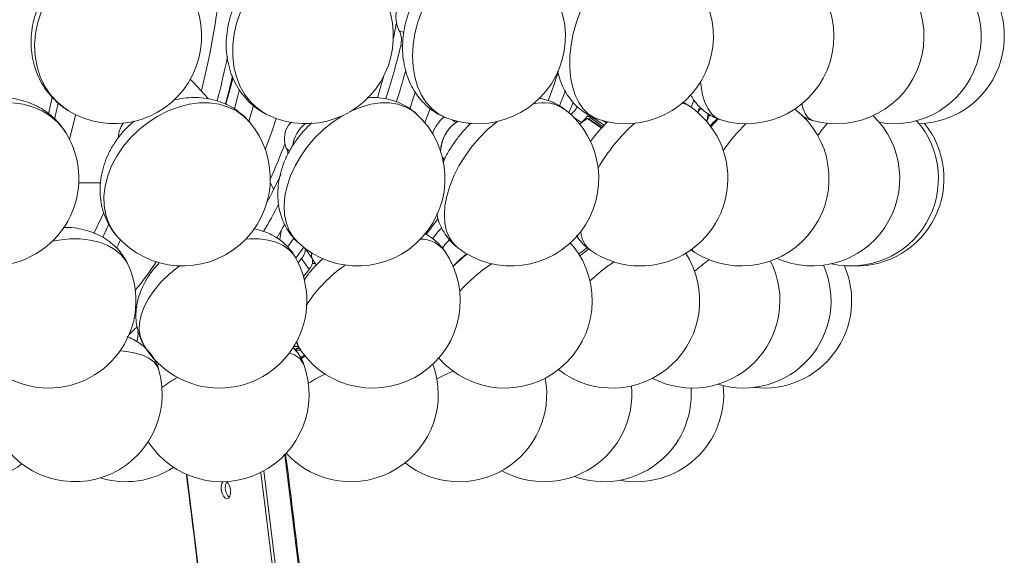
# Model space of a CAD drawing. Header units: millimetres. Extents: x 95 to 591, y 51 to 1119.
# Tile 11 of 12: x 477 to 590, y 796 to 858. Entities that reach past the tile are written whole.
import ezdxf

# ---------------------------------------------------------------- set-up
doc = ezdxf.new("R2010")
doc.units = ezdxf.units.MM

msp = doc.modelspace()

# ---------------------------------------------------------------- linework, layer by layer
at = {"color": 7, "linetype": 'Continuous', "lineweight": 15}
for p, q in [((520.64, 856.47), (521.2, 856.25)), ((521.08, 854.63), (520.85, 854.72)), ((538.99, 847.85), (539.68, 849.59)), ((554.06, 847.75), (554.39, 848.53)), ((541.52, 845.94), (540.61, 846.57)), ((542.17, 846.64), (542.56, 846.64)), ((543.79, 845.31), (542.19, 846.41)), ((542.41, 846.34), (542.53, 846.58)), ((543.97, 845.5), (542.67, 846.39)), ((542.81, 846.52), (544.1, 845.63)), ((542.93, 846.52), (542.81, 846.52)), ((555.06, 847.48), (555.28, 847.48)), ((556.18, 846.81), (555.79, 846.03)), ((556.13, 846.72), (555.97, 846.82)), ((527.15, 845.94), (526.77, 846.23)), ((528.76, 845.74), (528.6, 845.86)), ((541.52, 845.94), (541.32, 845.76)), ((544.37, 845.9), (544.01, 846.14)), ((507.77, 843.02), (508.14, 842.68)), ((525.62, 841.94), (525.86, 841.67)), ((484.05, 839.04), (486.59, 839.04)), ((506.33, 838.3), (505.92, 839.04)), ((505.92, 839.04), (505.92, 839.04)), ((507.92, 831.69), (508.63, 832.71)), ((509.94, 831.52), (510.72, 830.39)), ((509.52, 830.38), (509.14, 829.9)), ((510.38, 829.14), (509.52, 830.38)), ((510.75, 829.82), (511.09, 829.82)), ((509.73, 828.34), (510.38, 829.14)), ((490.55, 824.67), (490.71, 824.86)), ((508.64, 820.34), (509.14, 820.34)), ((508.82, 819.91), (509.42, 819.91)), ((509.94, 819.21), (509.46, 818.9)), ((520.66, 701.92), (507.59, 807.93)), ((517.75, 701.46), (504.87, 805.92)), ((518.09, 701.5), (505.19, 806.09)), ((509.25, 701.46), (496.4, 805.68))]:
    msp.add_line(p, q, dxfattribs=at)
at = {"color": 7, "linetype": 'Continuous', "lineweight": 15, "flags": 128}
for points in [[(479.81, 858.67), (479.39, 857.41), (479.12, 856.13), (479.01, 854.84), (479.07, 853.57), (479.28, 852.33), (479.65, 851.16), (480.18, 850.08), (480.84, 849.09), (481.64, 848.23), (482.55, 847.5), (482.82, 847.32)], [(502.57, 858.67), (502.13, 857.41), (501.82, 856.13), (501.66, 854.84), (501.65, 853.57), (501.79, 852.33), (502.08, 851.16), (502.5, 850.08), (503.07, 849.09), (503.75, 848.23), (504.55, 847.5), (505.44, 846.91), (505.73, 846.77)], [(523.27, 858.67), (522.81, 857.41), (522.48, 856.13), (522.27, 854.84), (522.2, 853.57), (522.26, 852.33), (522.45, 851.16), (522.77, 850.08), (523.21, 849.09), (523.77, 848.23), (524.44, 847.5), (525.19, 846.91), (526.03, 846.49), (526.04, 846.49)], [(541.39, 858.67), (540.93, 857.41), (540.58, 856.13), (540.33, 854.84), (540.19, 853.57), (540.17, 852.33), (540.27, 851.16), (540.47, 850.08), (540.79, 849.09), (541.21, 848.23), (541.72, 847.5), (542.32, 846.91), (543, 846.49), (543.39, 846.33)], [(520.35, 857.23), (520.09, 855.97), (520.01, 855.6)], [(498.85, 848.68), (497.14, 850.55), (496.81, 850.88)], [(500.83, 848.04), (501.34, 850.12), (501.61, 851.28)], [(501.69, 851.11), (501.33, 849.69), (500.88, 848.01)], [(518.93, 851.29), (518.82, 850.9), (518.18, 848.77)], [(555.12, 850.59), (555.18, 850.08), (555.36, 849.09), (555.62, 848.23), (555.98, 847.5), (556.41, 846.91), (556.91, 846.49), (557.45, 846.24)], [(481, 848.86), (480.65, 847.25), (480.59, 846.96)], [(501.84, 847.49), (502.25, 849.02), (502.42, 849.71)], [(522.51, 849.41), (522.39, 849.02), (521.9, 847.51)], [(482.56, 844.82), (482.35, 845.13), (481.65, 845.96), (480.82, 846.68), (479.87, 847.27), (478.82, 847.72), (477.68, 848.03), (476.47, 848.18)], [(481.3, 846.36), (481.33, 846.48), (481.69, 848.17)], [(503.5, 846.09), (502.9, 846.68), (502.07, 847.27), (501.14, 847.72), (500.11, 848.03), (499.01, 848.18), (497.85, 848.18), (496.66, 848.03), (495.46, 847.72), (494.26, 847.27), (493.1, 846.68), (491.98, 845.96), (490.94, 845.13), (489.98, 844.2), (489.13, 843.19), (488.41, 842.11), (487.81, 840.98), (487.36, 839.83), (487.07, 838.67), (486.93, 837.53), (486.96, 836.43), (487.14, 835.38), (487.48, 834.4), (487.97, 833.52), (488.38, 832.99)], [(504.01, 847.9), (503.61, 846.48), (503.49, 846.07)], [(522.67, 846.91), (522.22, 847.27), (521.43, 847.72), (520.54, 848.03), (519.57, 848.18), (518.53, 848.18), (517.45, 848.03), (516.33, 847.72), (515.24, 847.28)], [(523.61, 845.92), (524.12, 847.25), (524.23, 847.54)], [(540.57, 848.25), (540.16, 847.25), (540.08, 847.07)], [(553.92, 847.78), (553.44, 848.03), (553.02, 848.15)], [(566.7, 848.07), (566.85, 847.5), (567.11, 846.91), (567.42, 846.49), (567.79, 846.23), (567.92, 846.19)], [(483.67, 846.84), (483.59, 846.48), (483.01, 844.01)], [(505.37, 842.86), (506.12, 844.88), (506.63, 846.39)], [(514.12, 846.69), (514.11, 846.68), (513.03, 845.96), (512.01, 845.13), (511.05, 844.2), (510.19, 843.19), (509.42, 842.11), (508.77, 840.98), (508.25, 839.83), (507.86, 838.67), (507.62, 837.53), (507.53, 836.43), (507.58, 835.38), (507.79, 834.4), (508.14, 833.52), (508.62, 832.74), (509.15, 832.17)], [(542.19, 846.41), (541.67, 846.07), (541.32, 845.76)], [(555.97, 846.82), (555.9, 846.42), (555.8, 846.09)], [(557.14, 846.37), (556.74, 845.96), (556.3, 845.47)], [(531.87, 846.05), (531.76, 845.96), (530.78, 845.13), (529.85, 844.2), (528.99, 843.19), (528.2, 842.11), (527.51, 840.98), (526.93, 839.83), (526.46, 838.67), (526.12, 837.53), (525.91, 836.43), (525.84, 835.38), (525.9, 834.4), (526.1, 833.52), (526.43, 832.74), (526.88, 832.09), (527.36, 831.64)], [(527.32, 846.09), (527.24, 846.02), (527.15, 845.94)], [(569.65, 845.86), (569.04, 845.13), (568.52, 844.46)], [(486.91, 835.65), (486.66, 835.08), (485.79, 833.26)], [(486.8, 832.81), (487.31, 833.93), (487.48, 834.31)], [(507.6, 834.3), (507.39, 833.93), (506.68, 832.72)], [(523.75, 833.11), (523.76, 833.12), (525.13, 834.96)], [(507.01, 832.53), (507.02, 832.58), (507.17, 833.54)], [(489.77, 829.53), (489.45, 830.14), (488.9, 830.82), (488.21, 831.4), (487.38, 831.89), (486.43, 832.25), (485.37, 832.5), (484.23, 832.63), (483.02, 832.63), (481.78, 832.5), (481.03, 832.37)], [(488.82, 832.52), (488.51, 831.88), (488.36, 831.59)], [(508.82, 830.5), (508.62, 830.82), (508.09, 831.4), (507.41, 831.89), (506.61, 832.25), (505.69, 832.5), (504.67, 832.63), (503.57, 832.63), (503.13, 832.6)], [(540.58, 831.79), (540.5, 831.89), (540.21, 832.14)], [(509.75, 831.66), (509.46, 831.25), (508.85, 830.44)], [(510.68, 831.02), (510.65, 830.71), (510.72, 830.39)], [(542.24, 831.68), (541.59, 831.21), (541.2, 830.91)], [(542.38, 831.5), (542.13, 831.31), (541.34, 830.68)], [(554.1, 831.44), (554.33, 831.19), (554.47, 831.09)], [(495.56, 829.55), (495.33, 829.38), (494.33, 828.55), (493.44, 827.67), (492.66, 826.75), (492.02, 825.81), (491.52, 824.87), (491.18, 823.94), (490.99, 823.03), (490.97, 822.18), (491.11, 821.38), (491.41, 820.66), (491.42, 820.65)], [(490.75, 822.63), (490.32, 822.19), (489.8, 821.69)], [(493.2, 817.63), (493, 818.09), (492.62, 818.57), (492.07, 818.98), (491.37, 819.32), (490.53, 819.58), (489.56, 819.76), (488.78, 819.83)], [(509.83, 819.34), (509.79, 819.31), (509.4, 819.03)], [(526.81, 817.52), (525.66, 816.96), (524.99, 816.61)], [(500.51, 804.86), (500.4, 804.66), (500.33, 804.33), (500.34, 803.93), (500.43, 803.53), (500.58, 803.19), (500.78, 802.97), (500.99, 802.89)], [(500.99, 802.89), (501.18, 802.97), (501.32, 803.19), (501.4, 803.53), (501.39, 803.93), (501.3, 804.33), (501.14, 804.66), (500.96, 804.88)]]:
    msp.add_lwpolyline(points, dxfattribs=at)
at = {"color": 7, "linetype": 'Continuous', "lineweight": 15}
for centre, radius, start, end in [((510.01, 855.81), 10, 244.6826, 64.6826), ((529.67, 855.81), 10, 248.731, 68.731), ((546.59, 855.81), 10, 251.338, 71.338), ((560.37, 855.81), 10, 253.0437, 73.0437), ((570.66, 855.81), 10, 254.132, 70.3594), ((577.2, 855.81), 10, 260.7164, 62.7118), ((488.1, 855.81), 10, 238.102, 58.102), ((406.78, 872.2), 94.06, 346.0668, 354.5379), ((579.85, 855.81), 10, 271.5125, 56.3588), ((523.99, 858.04), 3.7, 133.931, 205.168), ((518.9, 855.42), 2.04, 8.9711, 31.068), ((449.86, 871.56), 72.96, 341.6985, 346.6537), ((414.59, 870.97), 88.21, 345.1993, 348.57), ((449.26, 871.36), 74.74, 342.0189, 344.9171), ((474.44, 871.94), 67.5, 339.6338, 342.6364), ((537.12, 843.81), 4.4, 55.3798, 104.6884), ((548.25, 839.54), 10, 235.456, 55.456), ((515.91, 839.54), 10, 227.4661, 47.4661), ((529.08, 842.97), 4.91, 132.1771, 159.4252), ((533.49, 839.54), 10, 232.1563, 52.1563), ((537.14, 850.37), 4.72, 312.0685, 322.1866), ((538.42, 849.48), 4.7, 311.1192, 322.776), ((542.25, 846.33), 0.0995, 63.8462, 125.5923), ((542.89, 846.7), 0.385, 199.3339, 234.4617), ((542.87, 846.32), 0.213, 104.7295, 159.1329), ((542.95, 846.71), 0.235, 205.7369, 234.6931), ((559.81, 839.54), 10, 237.7076, 52.4991), ((549.44, 851.6), 6.97, 321.1128, 323.7231), ((567.22, 834.86), 15.36, 131.194, 135.7434), ((567.9, 839.54), 10, 246.139, 45.9573), ((495.94, 839.54), 10, 220.8934, 40.8934), ((491.58, 844.12), 3, 144.5103, 177.0586), ((510.33, 844.08), 2.77, 137.3324, 202.5947), ((512.36, 842.75), 3.9, 128.4592, 171.4889), ((512.37, 842.74), 3.91, 128.5259, 171.1455), ((529.72, 842.48), 4.32, 123.5574, 177.3806), ((529.63, 842.52), 4.23, 125.968, 177.8563), ((555.05, 834.86), 15.36, 133.3778, 144.4731), ((555.02, 834.97), 15.26, 133.5752, 144.7634), ((560.84, 830.87), 20.01, 131.5327, 150.5205), ((576.85, 829.21), 23.44, 134.9157, 144.7302), ((572.32, 839.54), 10, 257.2417, 41.3997), ((572.95, 839.54), 10, 268.1822, 39.0683), ((474.06, 839.54), 10, 270, 31.8283), ((444.89, 866.97), 66.96, 335.7452, 339.4578), ((506.52, 842.29), 1.44, 2.5594, 30.0463), ((451.61, 865.23), 60.99, 332.1599, 335.5694), ((453.86, 863.4), 59.41, 329.7487, 333.2316), ((528.95, 830.01), 5.15, 131.5115, 149.5423), ((544.39, 833.66), 2.97, 183.9328, 232.4199), ((523.06, 829.02), 3.6, 38.1542, 88.9152), ((532.74, 825.57), 10, 221.0086, 38.4268), ((530.02, 828.68), 5.27, 132.9548, 147.0556), ((530.17, 828.55), 5.47, 133.2628, 146.8243), ((517.65, 825.57), 10, 214.5418, 34.5418), ((508.97, 831.3), 0.954, 346.8316, 15.3107), ((511.62, 830.77), 0.98, 165.0766, 212.742), ((538, 818.95), 15.36, 128.7075, 136.7141), ((539.36, 817.21), 17.51, 128.5477, 135.538), ((545.03, 825.57), 10, 232.105, 33.1627), ((480.59, 825.57), 10, 270, 23.2924), ((456.79, 853.99), 43.35, 321.0738, 326.4118), ((500.12, 825.57), 10, 270, 29.5275), ((523.86, 816.09), 16.46, 124.6033, 146.6448), ((509.84, 830.06), 0.942, 344.9983, 20.2434), ((544.01, 811.37), 22.43, 124.7474, 137.0222), ((561.75, 806.56), 28.7, 125.1987, 132.1774), ((554.2, 825.57), 10, 242.6969, 26.9321), ((576.52, 802.56), 34.4, 126.4016, 129.9278), ((560.04, 825.57), 10, 253.0293, 23.8863), ((562.4, 825.57), 10, 263.2301, 24.0033), ((480.59, 825.57), 10, 203.2924, 270), ((491.38, 822.11), 0.571, 186.2572, 218.5363), ((500.12, 825.57), 10, 209.5275, 270), ((511.71, 821.47), 2.78, 191.0104, 214.2739), ((507.67, 817.29), 2.32, 25.0187, 78.9664), ((508, 822.62), 2.71, 284.5431, 296.6237), ((500.38, 814.86), 10, 212.9549, 19.968), ((515.15, 814.86), 10, 222.3917, 20.2359), ((483.59, 814.86), 10, 203.2221, 16.1021), ((524.12, 793.42), 26.58, 116.6219, 121.3497), ((503.76, 801.93), 17.09, 119.553, 126.6253), ((527.54, 814.86), 10, 231.6969, 10.6729), ((537.26, 814.86), 10, 240.9333, 5.5029), ((544.06, 814.86), 10, 250.131, 4.1198), ((547.77, 814.86), 10, 259.307, 5.6803), ((471.49, 814.86), 10, 251.7091, 307.2391), ((489.39, 814.86), 10, 253.1635, 303.3298), ((502.37, 804.18), 1.57, 153.5458, 225.134)]:
    msp.add_arc(centre, radius, start, end, dxfattribs=at)
for centre, ratio, start_param, end_param in [((489.39, 821.73), 0.789357, 4.244042, 4.889844), ((508.27, 821.73), 0.999843, 3.391588, 3.703704)]:
    msp.add_ellipse(centre, major_axis=(0, 1.83), ratio=ratio, start_param=start_param, end_param=end_param, dxfattribs=at)
for points, knots in [([(493.39, 864.28), (493.34, 864.32), (492.97, 864.57), (492.21, 864.93), (491.11, 865.32), (489.96, 865.56), (488.78, 865.64), (487.6, 865.58), (486.42, 865.36), (485.27, 864.99), (484.16, 864.47), (483.11, 863.82), (482.13, 863.05), (481.24, 862.15), (480.46, 861.15), (479.8, 860.06), (479.28, 858.89), (478.89, 857.68), (478.66, 856.42), (478.58, 855.16), (478.65, 853.9), (478.89, 852.68), (479.28, 851.51), (479.81, 850.41), (480.48, 849.4), (481.28, 848.51), (482.07, 847.8), (482.63, 847.46), (482.85, 847.32)], [0, 0, 0, 0, 0.005794, 0.045015, 0.084123, 0.123201, 0.162343, 0.201632, 0.241135, 0.280895, 0.320933, 0.361245, 0.40181, 0.442599, 0.483578, 0.524712, 0.56597, 0.607307, 0.648678, 0.690024, 0.731284, 0.772376, 0.81323, 0.853788, 0.89402, 0.933921, 0.973524, 1, 1, 1, 1]), ([(514.29, 864.82), (514.19, 864.88), (513.76, 865.11), (512.93, 865.36), (511.83, 865.58), (510.71, 865.64), (509.58, 865.55), (508.46, 865.31), (507.36, 864.93), (506.31, 864.4), (505.3, 863.74), (504.36, 862.94), (503.51, 862.04), (502.76, 861.02), (502.12, 859.92), (501.6, 858.75), (501.21, 857.53), (500.97, 856.27), (500.88, 854.99), (500.94, 853.73), (501.16, 852.49), (501.53, 851.31), (502.05, 850.2), (502.71, 849.2), (503.48, 848.31), (504.37, 847.56), (505.12, 847.05), (505.6, 846.84), (505.73, 846.79)], [0, 0, 0, 0, 0.012009, 0.050653, 0.089114, 0.127557, 0.166148, 0.205037, 0.244335, 0.284107, 0.324364, 0.365063, 0.406135, 0.447502, 0.489101, 0.530896, 0.572863, 0.61498, 0.657209, 0.699468, 0.741638, 0.783554, 0.825058, 0.86602, 0.906378, 0.946141, 0.985378, 1, 1, 1, 1]), ([(533.28, 865.11), (533.07, 865.19), (532.54, 865.4), (531.63, 865.57), (530.57, 865.64), (529.51, 865.56), (528.47, 865.33), (527.44, 864.95), (526.44, 864.44), (525.49, 863.79), (524.59, 863.01), (523.76, 862.11), (523.02, 861.11), (522.39, 860.01), (521.86, 858.85), (521.46, 857.63), (521.19, 856.38), (521.05, 855.1), (521.06, 853.83), (521.22, 852.57), (521.52, 851.4), (521.95, 850.34), (522.47, 849.4), (523.13, 848.52), (523.91, 847.74), (524.81, 847.08), (525.54, 846.67), (525.98, 846.52), (526.07, 846.49)], [0, 0, 0, 0, 0.0231, 0.0607218, 0.0981146, 0.1355624, 0.1733409, 0.2116973, 0.2508155, 0.2907761, 0.331533, 0.3729258, 0.4147493, 0.4568214, 0.4990577, 0.5414798, 0.5841394, 0.6270924, 0.6703633, 0.7138536, 0.7573007, 0.7959699, 0.8338705, 0.8710474, 0.9114651, 0.9509635, 0.9895962, 1, 1, 1, 1]), ([(520.85, 854.72), (520.9, 854.99), (520.96, 855.34), (520.92, 855.66), (520.91, 855.73)], [0, 0, 0, 0, 0.763342, 1, 1, 1, 1]), ([(538.8, 851.83), (538.89, 851.48), (539.07, 850.78), (539.48, 849.8), (540, 848.91), (540.62, 848.13), (541.33, 847.45), (542.14, 846.89), (542.84, 846.51), (543.28, 846.38), (543.39, 846.35)], [0, 0, 0, 0, 0.144084, 0.286481, 0.423961, 0.55729, 0.687559, 0.815818, 0.954386, 1, 1, 1, 1]), ([(482.54, 844.81), (482.4, 845.04), (482.05, 845.59), (481.36, 846.35), (480.5, 847.09), (479.55, 847.7), (478.51, 848.19), (477.41, 848.54), (476.25, 848.76), (475.06, 848.83), (473.84, 848.76), (472.62, 848.54), (471.43, 848.18), (470.38, 847.74), (469.76, 847.38), (469.51, 847.23)], [0, 0, 0, 0, 0.056792, 0.13513, 0.213244, 0.29146, 0.370079, 0.449349, 0.529444, 0.610444, 0.69233, 0.775006, 0.85834, 0.942197, 1, 1, 1, 1]), ([(503.49, 846.06), (503.39, 846.18), (503.06, 846.59), (502.38, 847.16), (501.47, 847.77), (500.48, 848.24), (499.43, 848.57), (498.33, 848.77), (497.19, 848.83), (496.03, 848.73), (495.24, 848.61), (494.85, 848.48), (494.84, 848.48)], [0, 0, 0, 0, 0.050824, 0.16724, 0.282999, 0.398762, 0.515204, 0.632909, 0.752324, 0.87368, 0.996951, 1, 1, 1, 1]), ([(522.67, 846.91), (522.66, 846.92), (522.41, 847.19), (521.82, 847.6), (520.92, 848.12), (519.94, 848.49), (518.92, 848.73), (517.93, 848.83), (517.28, 848.79), (516.99, 848.77)], [0, 0, 0, 0, 0.007529, 0.178782, 0.348207, 0.517041, 0.68673, 0.858663, 1, 1, 1, 1]), ([(539.64, 847.42), (539.6, 847.45), (539.31, 847.71), (538.68, 848.07), (537.78, 848.46), (537.07, 848.66), (536.67, 848.71), (536.59, 848.71)], [0, 0, 0, 0, 0.046765, 0.344566, 0.637775, 0.929416, 1, 1, 1, 1]), ([(553.98, 849.14), (554.04, 849.04), (554.23, 848.66), (554.68, 848.07), (555.31, 847.41), (556.04, 846.87), (556.76, 846.47), (557.25, 846.32), (557.45, 846.26)], [0, 0, 0, 0, 0.078649, 0.281776, 0.478872, 0.672354, 0.863981, 1, 1, 1, 1]), ([(553.91, 847.77), (553.88, 847.8), (553.61, 848.01), (553.3, 848.15), (553.04, 848.27)], [0, 0, 0, 0, 0.137565, 1, 1, 1, 1]), ([(554.79, 847.03), (554.82, 847.14), (554.88, 847.31), (554.96, 847.49), (554.99, 847.56)], [0, 0, 0, 0, 0.652053, 1, 1, 1, 1]), ([(542.29, 846.83), (542.29, 846.83), (542.26, 846.76), (542.21, 846.7), (542.17, 846.64)], [0, 0, 0, 0, 0.098478, 1, 1, 1, 1]), ([(566.62, 846.79), (566.74, 846.71), (567.12, 846.46), (567.58, 846.26), (567.91, 846.19), (567.93, 846.19)], [0, 0, 0, 0, 0.305713, 0.955564, 1, 1, 1, 1]), ([(490.35, 846.1), (490.07, 845.85), (489.47, 845.32), (488.67, 844.38), (487.94, 843.32), (487.34, 842.19), (486.89, 841), (486.59, 839.79), (486.46, 838.56), (486.49, 837.35), (486.7, 836.18), (487.06, 835.08), (487.58, 834.07), (488.03, 833.37), (488.34, 833.05), (488.39, 833)], [0, 0, 0, 0, 0.073929, 0.15821, 0.24291, 0.327998, 0.413285, 0.498427, 0.582958, 0.666387, 0.748344, 0.828684, 0.907463, 0.984918, 1, 1, 1, 1]), ([(510.7, 845.89), (510.6, 845.81), (510.18, 845.45), (509.52, 844.72), (508.74, 843.7), (508.07, 842.61), (507.52, 841.45), (507.12, 840.25), (506.87, 839.05), (506.78, 837.9), (506.83, 836.82), (507.01, 835.77), (507.34, 834.75), (507.82, 833.78), (508.42, 832.9), (508.91, 832.41), (509.15, 832.18)], [0, 0, 0, 0, 0.023922, 0.102775, 0.182015, 0.261783, 0.342249, 0.423461, 0.505114, 0.578193, 0.649672, 0.719515, 0.787916, 0.862434, 0.935093, 1, 1, 1, 1]), ([(528.95, 845.91), (528.9, 845.87), (528.53, 845.55), (527.92, 844.88), (527.12, 843.89), (526.43, 842.83), (525.95, 841.98), (525.75, 841.47), (525.71, 841.35)], [0, 0, 0, 0, 0.0363079, 0.2587752, 0.4811472, 0.7044677, 0.9297165, 1, 1, 1, 1]), ([(524.98, 835.53), (525.02, 835.33), (525.12, 834.82), (525.44, 834.03), (525.92, 833.15), (526.56, 832.35), (527.06, 831.84), (527.35, 831.65), (527.36, 831.65)], [0, 0, 0, 0, 0.127843, 0.340236, 0.548043, 0.775435, 0.995995, 1, 1, 1, 1]), ([(489.76, 829.51), (489.72, 829.62), (489.56, 830.06), (489.12, 830.74), (488.48, 831.54), (487.73, 832.22), (486.88, 832.8), (485.94, 833.27), (484.93, 833.63), (483.83, 833.86), (482.94, 833.97), (482.4, 833.95), (482.26, 833.95)], [0, 0, 0, 0, 0.03945, 0.151176, 0.261712, 0.372087, 0.483378, 0.596632, 0.712759, 0.832313, 0.95527, 1, 1, 1, 1]), ([(508.82, 830.5), (508.8, 830.54), (508.64, 830.87), (508.2, 831.43), (507.53, 832.15), (506.74, 832.75), (505.88, 833.23), (504.97, 833.59), (504.33, 833.73), (504.02, 833.8)], [0, 0, 0, 0, 0.019405, 0.185395, 0.348831, 0.51138, 0.674969, 0.841561, 1, 1, 1, 1]), ([(525.88, 831.25), (525.7, 831.48), (525.34, 831.97), (524.65, 832.58), (524.04, 833.01), (523.66, 833.19), (523.56, 833.23)], [0, 0, 0, 0, 0.2818924, 0.5887426, 0.8920711, 1, 1, 1, 1]), ([(540.95, 833.01), (540.96, 833), (541.1, 832.73), (541.52, 832.23), (542.06, 831.66), (542.47, 831.4), (542.59, 831.32)], [0, 0, 0, 0, 0.01506, 0.397497, 0.817819, 1, 1, 1, 1]), ([(509.52, 830.38), (509.65, 830.56), (509.82, 830.81), (509.88, 831.03), (509.9, 831.09)], [0, 0, 0, 0, 0.763356, 1, 1, 1, 1]), ([(554.04, 831.4), (554.06, 831.38), (554.19, 831.26), (554.35, 831.17), (554.48, 831.1)], [0, 0, 0, 0, 0.201205, 1, 1, 1, 1]), ([(493.28, 829.91), (493.19, 829.82), (492.8, 829.43), (492.21, 828.66), (491.56, 827.64), (491.09, 826.61), (490.77, 825.6), (490.6, 824.59), (490.57, 823.6), (490.68, 822.6), (490.96, 821.62), (491.22, 820.94), (491.43, 820.64), (491.44, 820.63)], [0, 0, 0, 0, 0.034974, 0.155928, 0.279059, 0.387492, 0.492187, 0.593245, 0.691358, 0.78736, 0.892377, 0.994257, 1, 1, 1, 1]), ([(511.95, 830.36), (511.81, 830.24), (511.36, 829.85), (510.69, 829.1), (510.1, 828.38), (509.85, 827.95), (509.8, 827.87)], [0, 0, 0, 0, 0.156061, 0.529498, 0.91228, 1, 1, 1, 1]), ([(510.75, 829.82), (510.68, 829.64), (510.59, 829.41), (510.41, 829.18), (510.38, 829.14)], [0, 0, 0, 0, 0.799525, 1, 1, 1, 1]), ([(493.19, 817.62), (493.18, 817.68), (493.1, 818.05), (492.81, 818.67), (492.33, 819.44), (491.74, 820.11), (491.07, 820.68), (490.34, 821.14), (489.81, 821.37), (489.56, 821.48)], [0, 0, 0, 0, 0.034037, 0.20014, 0.361843, 0.521373, 0.681229, 0.844346, 1, 1, 1, 1]), ([(508.91, 820.85), (508.98, 820.67), (509.11, 820.34), (509.33, 820.06), (509.43, 819.92)], [0, 0, 0, 0, 0.525511, 1, 1, 1, 1]), ([(509.77, 818.27), (509.75, 818.31), (509.66, 818.65), (509.33, 819.22), (508.92, 819.84), (508.61, 820.14), (508.51, 820.23)], [0, 0, 0, 0, 0.060055, 0.44585, 0.819557, 1, 1, 1, 1]), ([(493.27, 818.35), (493.21, 818.3), (493.12, 818.23), (493.04, 818.15), (493.02, 818.12)], [0, 0, 0, 0, 0.657942, 1, 1, 1, 1])]:
    msp.add_open_spline(points, degree=3, knots=knots, dxfattribs=at)
for points in [[(540.87, 847.48), (541.04, 847.77)], [(543.83, 845.36), (542.29, 846.42)], [(542.53, 846.58), (542.56, 846.64)], [(528.82, 845.8), (528.76, 845.85)], [(544.37, 845.9), (544.03, 846.14)], [(540.57, 831.79), (540.19, 832.21)], [(510.8, 830.24), (511.21, 829.64)], [(520.79, 701.95), (507.7, 808.05)], [(496.36, 805.7), (509.22, 701.47)]]:
    msp.add_open_spline(points, degree=1, dxfattribs=at)

doc.saveas('drawing.dxf')
